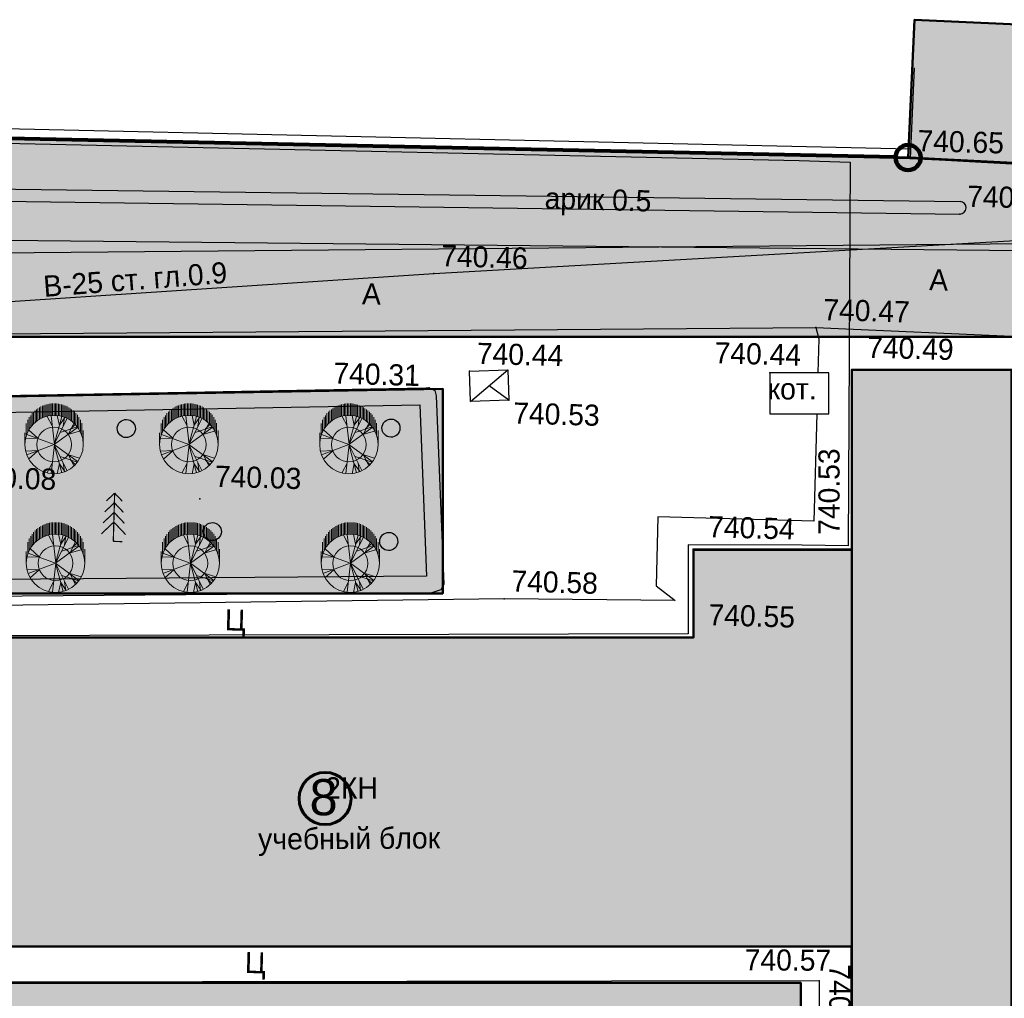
# Model space of a CAD drawing. Header units: millimetres. Extents: x -257011 to 237647566, y 2784933 to 6706507.
# Tile 128 of 256: x 9311398 to 9352182, y 5143418 to 5183962. Entities that reach past the tile are written whole.
import ezdxf

# ---------------------------------------------------------------- set-up
doc = ezdxf.new("R2010")
doc.units = ezdxf.units.MM
doc.header["$LTSCALE"] = 1000
doc.header["$PDMODE"] = 32
doc.header["$PDSIZE"] = 0.3
for name, pattern in [('Д_ТРОТ_ТРУБА', [3, 1.5, -1.5]), ('ДОРОГИ_СТРОЯЩ', [9, 8, -1]), ('Контура низ откосов  Штриховая 0.1-0.5 - - - - - - -', [0.6, 0.1, -0.5])]:
    doc.linetypes.add(name, pattern=pattern)
for name, color, linetype in [('(002) Рамка', 7, 'Continuous'), ('(004) Точки рельефа', 7, 'Continuous'), ('(007) Здания', 7, 'Continuous'), ('(013) Газ', 40, 'ИК_Газопровод -------г--------'), ('(014) Водопровод', 5, 'ИК_Водопровод -------в--------'), ('(022) Возд. Линии', 7, 'Continuous'), ('(025) Дорога', 7, 'Continuous'), ('(027) Гидрография', 7, 'Continuous'), ('(035) Откосы', 7, 'Continuous'), ('(038) Деревья', 7, 'Continuous'), ('(040) Ограда', 7, 'Continuous'), ('TREE', 74, 'Continuous')]:
    doc.layers.add(name, color=color, linetype=linetype)
doc.layers.add('.', color=7, linetype='Continuous', lineweight=15)
doc.layers.add('Ф А С А Д', color=250, linetype='Continuous', lineweight=15)
doc.styles.add('ATTR', font='romans.shx', dxfattribs={"width": 0.8, "height": 0.470416})
doc.styles.add('BM-431', font='txt')
doc.styles.add('D-431', font='txt', dxfattribs={"width": 2})
doc.styles.add('P-131', font='txt')
doc.styles.add('Roman', font='romans')
doc.styles.get("Standard").update_dxf_attribs({"font": 'ARIALN.TTF'})
doc.linetypes.add('FENCELINE2', pattern='A,6.35,-2.54,[132,ltypeshp.shx,S=2.54,R=0,X=-2.54,Y=0],-2.54,25.4', length=36.83)
doc.linetypes.add('KANALIS_K', pattern='A,1,["<",Standard,S=1.8,R=0,X=-0.9,Y=-0.9],3,-1,["К",Standard,S=1.8,R=0,X=-0.9,Y=-0.9],-1,10', length=16)
doc.linetypes.add('ИК_Водопровод -------в--------', pattern='A,9,-0.6,["В",Standard,S=1.2,R=0,X=0,Y=-0.6],-1.2', length=10.8)
doc.linetypes.add('ИК_Воздушка ------- --------', pattern='A,9,-0.6,["Z",Standard,S=1.2,R=70,X=0.6,Y=-0.65],-1', length=10.6)
doc.linetypes.add('ИК_Газопровод -------г--------', pattern='A,9,-0.6,["Г",Standard,S=1.2,R=0,X=0,Y=-0.6],-1.2', length=10.8)
doc.linetypes.add('ОГРАДА_БЕТ', pattern='A,4,["|",Standard,S=0.8,R=0,X=0,Y=-0.8],4', length=8)
doc.linetypes.add('ОТКОСЫ_НЕУКР', pattern='A,0.5,["|",Standard,S=1.2,R=0,X=0,Y=-1.2],1,["|",Standard,S=0.5,R=0,X=0,Y=-0.5],0.5', length=2)
pattern_1 = [(311, (-992257.5, -556265.4), (415.09027, 360.832466), []), (311, (-992284.55, -556652.2), (415.09027, 360.832466), [550, -275])]

# ---------------------------------------------------------------- blocks, each defined once
blk = doc.blocks.new('d')
at = {"layer": '(038) Деревья', "color": 30}
blk.add_ellipse((0, 0), major_axis=(0.265, 0.265), ratio=1, start_param=5.497787, end_param=11.780972, dxfattribs=at)
blk = doc.blocks.new('ell')
at = {"const_width": 0.05}
for points in [[(0, 2), (-0.329, 1.671)], [(0, 0), (0, 2)], [(0, 2), (0.329, 1.671)], [(0, 1.2), (-0.443, 0.757)], [(0, 1.6), (-0.386, 1.214)], [(0, 1.6), (0.386, 1.214)], [(0, 1.2), (0.443, 0.757)], [(0, 0.8), (-0.5, 0.3)], [(0, 0.8), (0.5, 0.3)], [(0, 0), (0.375, 0)]]:
    blk.add_lwpolyline(points, dxfattribs=at)
blk = doc.blocks.new('kjvklglhl')
at = {"layer": '(004) Точки рельефа'}
for p in [(382.634, 536.225), (384.754, 533.983), (363.046, 530.904), (378.93, 529.121), (380.475, 527.413), (377.068, 527.19), (364.635, 526.904), (362.988, 526.174), (366.301, 525.747), (353.62, 521.305), (374.103, 519.79), (380.681, 519.976), (366.333, 517.518), (374.22, 516.142), (381.147, 503.536), (379.826, 502.068)]:
    blk.add_point(p, dxfattribs=at)
at = {"layer": '(007) Здания'}
for points in [[(382.7, 539.984), (382.634, 536.225), (397.62, 535.96), (397.687, 539.719)], [(333.4, 535.952), (382.634, 536.225)], [(364.714, 525.648), (366.223, 527.004)], [(366.301, 525.747), (365.468, 526.326)], [(374.581, 503.36), (381.146, 503.545), (380.684, 519.978), (374.119, 519.794), (374.221, 516.142)], [(374.581, 503.36), (339.692, 502.379), (339.333, 515.161), (374.221, 516.142)]]:
    blk.add_lwpolyline(points, dxfattribs=at)
for points in [[(380.475, 527.413), (382.185, 466.617), (388.791, 466.802), (387.082, 527.599)], [(364.635, 526.904), (366.223, 527.004), (366.301, 525.747), (364.714, 525.648)], [(377.068, 527.19), (377.116, 525.491), (379.568, 525.56), (379.52, 527.259)]]:
    blk.add_lwpolyline(points, close=True, dxfattribs=at)
at = {"layer": '(013) Газ', "linetype": 'ИК_Воздушка ------- --------', "ltscale": 0.5, "flags": 128}
blk.add_lwpolyline([(292.909, 529.889), (292.062, 534.008), (300.797, 535.523), (378.045, 536.01), (380.152, 536.01), (380.512, 520.117), (378.614, 520.082), (373.886, 519.972), (374, 516.282), (339.283, 515.209), (339.606, 502.365), (340.619, 488.79), (341.059, 475.484), (341.059, 475.484), (344.329, 475.58), (345.717, 447.337), (345.717, 447.337)], dxfattribs=at)
at = {"layer": '(014) Водопровод', "ltscale": 0.5, "flags": 128}
blk.add_lwpolyline([(313.499, 509.603), (334.539, 512.433), (333.84, 528.157), (363.046, 530.904), (398.253, 533.905)], dxfattribs=at)
at = {"layer": '(025) Дорога', "linetype": 'Д_ТРОТ_ТРУБА', "flags": 128}
for points in [[(306.476, 535.529), (305.9, 533.631), (321.717, 532.149), (330.387, 530.721), (388.476, 532.88), (398.347, 532.707), (398.669, 520.315), (401.552, 520.184), (401.938, 500.043), (399.056, 499.965), (400.025, 466.742)], [(333.604, 516.168), (332.964, 527.46), (378.93, 529.121), (379.066, 528.657), (379.066, 527.246)], [(379.066, 525.545), (379.066, 521.091), (372.609, 521.091), (372.613, 518.239), (373.418, 517.642), (366.333, 517.518), (333.604, 516.168)], [(380.155, 490.956), (334.932, 490.013), (334.286, 500.732), (371.231, 501.827), (379.825, 502.082), (379.898, 499.61), (378.901, 499.581)]]:
    blk.add_lwpolyline(points, dxfattribs=at)
at = {"layer": '(025) Дорога', "linetype": 'Контура низ откосов  Штриховая 0.1-0.5 - - - - - - -'}
blk.add_lwpolyline([(378.93, 529.121), (388.474, 528.958)], dxfattribs=at)
at = {"layer": '(027) Гидрография', "color": 3, "flags": 128}
blk.add_lwpolyline([(321.004, 535.757), (321.125, 534.884), (321.332, 534.379), (322.059, 533.593), (322.471, 533.484), (330.804, 533.188), (384.754, 533.983, 0.985376), (384.754, 534.504)], format="xyb", dxfattribs=at)
blk.add_lwpolyline([(321.495, 535.765), (321.612, 535.015), (321.76, 534.652), (322.328, 534.039), (322.545, 533.981), (330.81, 533.688), (384.754, 534.504)], dxfattribs=at)
at = {"layer": '(035) Откосы', "linetype": 'ОТКОСЫ_НЕУКР', "ltscale": 0.5}
blk.add_lwpolyline([(333.787, 519.563), (333.534, 524.149), (333.576, 524.429), (333.871, 524.832), (362.842, 526.167), (362.988, 526.174), (363.23, 526.062), (363.288, 525.847), (363.822, 518.047), (363.7, 517.812), (363.34, 517.678), (339.576, 516.822), (334.182, 516.44), (334.01, 516.495), (333.954, 516.578), (333.936, 516.762), (333.787, 519.563)], dxfattribs=at)
at = {"layer": '(035) Откосы', "linetype": 'Контура низ откосов  Штриховая 0.1-0.5 - - - - - - -', "ltscale": 0.5}
blk.add_lwpolyline([(334.486, 519.601), (334.237, 524.116), (334.242, 524.148), (362.613, 525.455), (363.098, 518.37), (339.538, 517.521), (334.615, 517.173)], close=True, dxfattribs=at)
at = {"layer": '(040) Ограда', "linetype": 'ОГРАДА_БЕТ', "ltscale": 0.5, "flags": 128}
blk.add_lwpolyline([(333.398, 536.352), (382.632, 536.625)], dxfattribs=at)
at = {"layer": '(038) Деревья', "color": 30, "linetype": 'Continuous'}
for p in [(350.494, 524.131), (361.45, 524.457), (354.174, 519.964), (361.491, 519.76)]:
    blk.add_blockref('d', p, dxfattribs=at)
at = {"layer": '(038) Деревья', "linetype": 'Continuous'}
blk.add_blockref('ell', (350.086, 519.443), dxfattribs=at)
at = {"layer": '(004) Точки рельефа', "style": 'D-431'}
for s, p in [('740.65', (382.921, 536.54)), ('740.34', (385.042, 534.298)), ('740.46', (363.334, 531.219)), ('740.47', (379.217, 529.436)), ('740.49', (381.077, 527.928)), ('740.44', (374.767, 527.519)), ('740.44', (364.923, 527.219)), ('740.31', (359.007, 526.232)), ('740.53', (366.499, 524.79)), ('740.03', (354.22, 521.825)), ('740.08', (344.074, 521.506)), ('740.54', (374.703, 520.31)), ('740.58', (366.62, 517.833)), ('740.55', (374.82, 516.663))]:
    blk.add_text(s, height=0.875, dxfattribs=at).set_placement(p)
for s, rotation, p in [('740.53', 91.6107, (380.15, 520.561)), ('740.57', 1.293, (376.73, 502.413)), ('740.58', 271.6107, (380.225, 502.76))]:
    blk.add_text(s, height=0.875, rotation=rotation, dxfattribs=at).set_placement(p)
at = {"layer": '(007) Здания', "color": 0, "linetype": 'Continuous', "style": 'BM-431'}
blk.add_text('кот.', height=0.88, rotation=1.6107, dxfattribs=at).set_placement((377.015, 526.081))
at = {"layer": '(007) Здания', "color": 0}
for s, rotation, style, p in [('2КН', 1.6107, 'P-131', (359.155, 509.041)), ('учебный блок', 2, 'BM-431', (356.443, 506.845))]:
    blk.add_text(s, height=0.88, rotation=rotation, dxfattribs=dict(at, style=style)).set_placement(p)
at = {"layer": '(014) Водопровод', "color": 0, "linetype": 'Continuous', "style": 'BM-431'}
blk.add_text('В-25 ст. гл.0.9', height=0.875, rotation=5.9937, dxfattribs=at).set_placement((346.94, 529.486))
at = {"layer": '(025) Дорога', "linetype": 'ДОРОГИ_СТРОЯЩ', "style": 'BM-431'}
for s, p in [('A', (383.568, 530.798)), ('A', (360.101, 529.554)), ('Ц', (354.797, 515.891)), ('Ц', (356.026, 501.725))]:
    blk.add_text(s, height=0.875, dxfattribs=at).set_placement(p)
at = {"layer": '(027) Гидрография', "color": 0, "style": 'D-431'}
blk.add_text('арик 0.5', height=0.875, dxfattribs=at).set_placement((367.551, 533.729))
blk = doc.blocks.new('dhdyfh')
at = {"layer": 'TREE', "color": 92, "lineweight": 20}
for p, q in [((10253975, 5666109), (10253975, 5666601)), ((10254035, 5666629), (10254035, 5666140)), ((10254096, 5666652), (10254096, 5666163)), ((10254156, 5666184), (10254156, 5666675)), ((10254217, 5666691), (10254217, 5666204)), ((10254277, 5666217), (10254277, 5666705)), ((10254338, 5666714), (10254338, 5666227)), ((10254398, 5666235), (10254398, 5666724)), ((10254459, 5666724), (10254459, 5666238)), ((10254519, 5666243), (10254519, 5666724)), ((10254580, 5666724), (10254580, 5666240)), ((10254640, 5666233), (10254640, 5666724)), ((10254701, 5666717), (10254701, 5666227)), ((10254761, 5666215), (10254761, 5666706)), ((10254822, 5666693), (10254822, 5666199)), ((10254882, 5666186), (10254882, 5666674)), ((10254943, 5666652), (10254943, 5666166)), ((10255003, 5666140), (10255003, 5666629)), ((10255064, 5666601), (10255064, 5666114)), ((10253551, 5665761), (10253551, 5666240)), ((10253612, 5665831), (10253612, 5666323)), ((10253672, 5665895), (10253672, 5666384)), ((10253733, 5665949), (10253733, 5666439)), ((10253793, 5665998), (10253793, 5666487)), ((10253854, 5666529), (10253854, 5666039)), ((10253914, 5666083), (10253914, 5666567)), ((10254443, 5665800), (10254236, 5666193)), ((10254532, 5665031), (10254393, 5666223)), ((10254522, 5665028), (10254837, 5666198)), ((10254739, 5665821), (10254650, 5666236)), ((10255125, 5666081), (10255125, 5666565)), ((10255185, 5666529), (10255185, 5666042)), ((10255246, 5665998), (10255246, 5666487)), ((10255306, 5666441), (10255306, 5665949)), ((10255367, 5665893), (10255367, 5666384)), ((10255427, 5666323), (10255427, 5665828)), ((10255488, 5665756), (10255488, 5666256)), ((10253370, 5665419), (10253370, 5665908)), ((10253430, 5665555), (10253430, 5666052)), ((10253491, 5665666), (10253491, 5666158)), ((10254522, 5665031), (10255054, 5666100)), ((10254739, 5665828), (10254966, 5666152)), ((10254897, 5665793), (10254946, 5666154)), ((10255123, 5665467), (10255340, 5665898)), ((10255212, 5665677), (10255390, 5665854)), ((10255548, 5666158), (10255548, 5665664)), ((10255609, 5665574), (10255609, 5666055)), ((10255669, 5665911), (10255669, 5665409)), ((10253309, 5665030), (10253309, 5665514)), ((10254519, 5665030), (10253387, 5665451)), ((10253851, 5665290), (10253466, 5665636)), ((10254522, 5665028), (10255488, 5665736)), ((10254778, 5665531), (10255478, 5665762)), ((10255133, 5665459), (10255577, 5665590)), ((10255730, 5665030), (10255730, 5665615)), ((10253851, 5665282), (10253348, 5665297))]:
    blk.add_line(p, q, dxfattribs=at)
at = {"layer": 'TREE', "color": 30, "lineweight": 20, "true_color": 0xf8991e}
for p, q in [((10254519, 5665030), (10253387, 5664608)), ((10254532, 5665028), (10254393, 5663836)), ((10254522, 5665031), (10254837, 5663861)), ((10254522, 5665031), (10255488, 5664323)), ((10254522, 5665028), (10255054, 5663959)), ((10253851, 5664777), (10253348, 5664762)), ((10253851, 5664769), (10253466, 5664423)), ((10255123, 5664592), (10255340, 5664161)), ((10255133, 5664600), (10255577, 5664469)), ((10254443, 5664259), (10254236, 5663866)), ((10254739, 5664238), (10254650, 5663823)), ((10254739, 5664231), (10254966, 5663908)), ((10254778, 5664528), (10255478, 5664297)), ((10254897, 5664266), (10254946, 5663905)), ((10255212, 5664382), (10255390, 5664205))]:
    blk.add_line(p, q, dxfattribs=at)
blk.add_circle((10254519, 5665030), 1210, dxfattribs=at)
at = {"layer": 'TREE', "color": 92, "lineweight": 20}
blk.add_circle((10254519, 5665030), 720, dxfattribs=at)
at = {"layer": 'TREE', "color": 30, "lineweight": 20, "true_color": 0xf8991e, "style": 'ATTR', "width": 0.8, "flags": 9}
for p in [(10254522, 5665031), (10254522, 5665028)]:
    blk.add_attdef('ESTCODE', p, '', height=14.1, rotation=90, dxfattribs=at)
blk = doc.blocks.new('rfregd')
at = {"layer": '.', "lineweight": 50, "ltscale": 1000, "transparency": 33554687}
h = blk.add_hatch(color=256, dxfattribs=at)
h.dxf.hatch_style = 1
h.set_gradient(color1=(132, 132, 132), color2=(132, 132, 132), tint=1)
edge = h.paths.add_edge_path()
edge.add_line((9300965.6, 5093610.5), (9336928.5, 5094386.8))
edge.add_line((9336928.5, 5094386.8), (9336928.5, 5096299.4))
edge.add_line((9336928.5, 5096299.4), (9353071, 5096299.4))
edge.add_line((9353071, 5096299.4), (9353071, 5095582.8))
edge.add_line((9353071, 5095582.8), (9355697.3, 5095582.8))
edge.add_line((9355697.3, 5095582.8), (9355697.3, 5132933))
edge.add_line((9355697.3, 5132933), (9354882, 5132948.3))
edge.add_line((9354882, 5132948.3), (9354907.6, 5146710.3))
edge.add_line((9354907.6, 5146710.3), (9355747.7, 5146710.3))
edge.add_line((9355747.7, 5146710.3), (9355747.7, 5159068.8))
edge.add_line((9355747.7, 5159068.8), (9300083.3, 5159068.8))
edge.add_arc((9300146.7, 5157667.5), 1402.7, 92.5888, 177.77629)
edge.add_line((9298745, 5157722), (9298745, 5163180.1))
edge.add_line((9298745, 5163180.1), (9362653.4, 5162525.8))
edge.add_line((9362653.4, 5162525.8), (9362653.4, 5149977.2))
edge.add_line((9362653.4, 5149977.2), (9365428.3, 5149977.2))
edge.add_line((9365428.3, 5149977.2), (9365407.3, 5129768.8))
edge.add_line((9365407.3, 5129768.8), (9362523.2, 5129765.8))
edge.add_line((9362523.2, 5129765.8), (9362558, 5096504.4))
edge.add_line((9362558, 5096504.4), (9372517.7, 5096754.6))
edge.add_line((9372517.7, 5096754.6), (9374343.8, 5096666.4))
edge.add_line((9374343.8, 5096666.4), (9374301.5, 5095789.9))
edge.add_line((9374301.5, 5095789.9), (9374125.4, 5092148.3))
edge.add_line((9374125.4, 5092148.3), (9370781.8, 5092415.2))
edge.add_line((9370781.8, 5092415.2), (9370570.7, 5090644.2))
edge.add_line((9370570.7, 5090644.2), (9300416.5, 5089116.5))
edge.add_line((9300416.5, 5089116.5), (9298996.1, 5088355.4))
edge.add_line((9298996.1, 5088355.4), (9296234.2, 5084959.1))
edge.add_line((9296234.2, 5084959.1), (9294245, 5086345.3))
edge.add_line((9294245, 5086345.3), (9294245, 5135194.4))
edge.add_line((9294245, 5135194.4), (9298745, 5135194.4))
edge.add_line((9298745, 5135194.4), (9298745, 5095642.2))
edge.add_arc((9300842.8, 5095705.7), 2098.7, 181.73253, 273.35532)
at = {"linetype": 'KANALIS_K', "ltscale": 1000}
h = blk.add_hatch(dxfattribs=at)
h.set_pattern_fill('JIS_STN_1E', color=252, scale=550, angle=266, style=0)
h.set_pattern_definition(pattern_1)
h.paths.add_polyline_path([(9377919.5, 5102391), (9388260.2, 5102391), (9388260.2, 5108524), (9377919.5, 5108524)])
h.paths.add_polyline_path([(9374386.9, 5119295.2), (9383199.9, 5119295.2), (9383199.9, 5112671.2), (9374386.9, 5112671.2)])
h.paths.add_polyline_path([(9374435.1, 5119295.2), (9381978.8, 5119295.2), (9381978.8, 5130902.3), (9374435.1, 5130902.3)])
h.paths.add_polyline_path([(9374863.8, 5139992), (9379819.1, 5139992), (9379819.1, 5145559), (9374863.8, 5145559)])
h.paths.add_polyline_path([(9347042, 5166488.3), (9362046.4, 5165735.8), (9362308.2, 5171524.7), (9347314.6, 5172201)])
h.paths.add_polyline_path([(9293376.9, 5167623.2), (9297910.2, 5167623.2), (9297910.2, 5171477.5), (9293376.9, 5171477.5)])
h = blk.add_hatch(dxfattribs=at)
h.set_pattern_fill('JIS_STN_1E', color=252, scale=550, angle=266, style=0)
h.set_pattern_definition(pattern_1)
h.paths.add_polyline_path([(9303308.8, 5146600.8), (9338149.2, 5146600.8), (9338149.2, 5150230.9), (9344706.7, 5150230.9), (9344706.7, 5157700.9), (9351330.7, 5157700.9), (9351338, 5143092.8), (9354876.9, 5143092.8), (9354876.9, 5136490.8), (9351330.7, 5136490.8), (9351330.7, 5096842.2), (9344749.3, 5096842.2), (9344749.3, 5103031.7), (9339084.1, 5103031.7), (9339084.1, 5107134), (9304245, 5107134), (9304245, 5120104.8), (9344703.8, 5120104.8), (9344703.8, 5133802.6), (9303308.8, 5133802.6)])
at = {"lineweight": 50}
h = blk.add_hatch(color=1, dxfattribs=at)
h.set_gradient(color1=(255, 255, 255), one_color=1, tint=1)
h.paths.add_polyline_path([(9321813.2, 5139934.8, 1), (9323974.5, 5139934.8, 1)])
at = {"layer": 'Ф А С А Д', "linetype": 'KANALIS_K', "ltscale": 1000}
h = blk.add_hatch(dxfattribs=at)
h.set_pattern_fill('CROSS', color=92, scale=40, angle=95)
h.set_pattern_definition([(95, (-992257.5, -556265.4), (-275.171012, 230.8958947), [127, -381]), (185, (-992199.77, -556196.6), (-230.8958947, -275.171012), [127, -381])])
h.paths.add_polyline_path([(9298745, 5156393.3), (9327763.9, 5156913.2), (9327763.9, 5148430.3), (9298745, 5148430.3)], flags=17)
h.paths.add_polyline_path([(9298745, 5132295.9), (9342603.2, 5132295.9), (9342603.2, 5121390), (9298745, 5121390)], flags=17)
h.paths.add_polyline_path([(9298745, 5134143.9), (9302482.1, 5134143.9), (9302482.1, 5137555.3), (9300614, 5137555.3), (9300614, 5141082.2), (9302482.1, 5141082.2), (9302482.1, 5146582.3), (9298745, 5146582.3)], flags=17)
h.paths.add_polyline_path([(9298745, 5107508), (9302482.1, 5107508), (9302482.1, 5112310.9), (9301501.8, 5112310.9), (9301501.8, 5115837.9), (9302482.1, 5115837.9), (9302482.1, 5119557.5), (9298745, 5119557.5)], flags=17)
edge = h.paths.add_edge_path()
edge.add_line((9300965.6, 5093610.5), (9336928.5, 5094386.8))
edge.add_line((9336928.5, 5094386.8), (9336928.5, 5105783.9))
edge.add_line((9336928.5, 5105783.9), (9298745, 5105783.9))
edge.add_line((9298745, 5105783.9), (9298745, 5095642.2))
edge.add_arc((9300842.8, 5095705.7), 2098.7, 181.73253, 273.35532)
h.paths.add_polyline_path([(9353079, 5095582.8), (9355697.3, 5095582.8), (9355697.3, 5132933), (9353079, 5132933)])
edge = h.paths.add_edge_path()
edge.add_line((9257090.4, 5158217.3), (9228094.9, 5158217.8))
edge.add_line((9228094.9, 5158217.8), (9258472, 5167702.7))
edge.add_line((9258472, 5167702.7), (9265169.7, 5168095.6))
edge.add_line((9265169.7, 5168095.6), (9347042, 5166488.3))
edge.add_line((9347042, 5166488.3), (9362653.4, 5165705.3))
edge.add_line((9362653.4, 5165705.3), (9374996.8, 5164845.5))
edge.add_line((9374996.8, 5164845.5), (9374101.9, 5098008.1))
edge.add_line((9374101.9, 5098008.1), (9372517.7, 5096754.6))
edge.add_line((9372517.7, 5096754.6), (9362541.6, 5096504.7))
edge.add_line((9362541.6, 5096504.7), (9362541.6, 5129768.8))
edge.add_line((9362541.6, 5129768.8), (9365428.3, 5129768.8))
edge.add_line((9365428.3, 5129768.8), (9365428.3, 5149977.2))
edge.add_line((9365428.3, 5149977.2), (9362653.4, 5149977.2))
edge.add_line((9362653.4, 5149977.2), (9362653.4, 5162525.8))
edge.add_line((9362653.4, 5162525.8), (9298745, 5163180.1))
edge.add_line((9298745, 5163180.1), (9298745, 5166594.4))
edge.add_line((9298745, 5166594.4), (9259045, 5166594.4))
edge.add_line((9259045, 5166594.4), (9259045, 5159954.8))
edge.add_arc((9257090.4, 5160185.5), 1968.2, 270, 353.26673, ccw=False)
h.paths.add_polyline_path([(9352694.5, 5146700.8), (9355747.7, 5146700.8), (9355747.7, 5159068.8), (9352694.5, 5159068.8)], flags=17)
at = {"layer": '(002) Рамка', "color": 0, "lineweight": 60, "ltscale": 1000}
blk.add_circle((9322893.8, 5139934.8), 1080.7, dxfattribs=at)
at = {"layer": '(022) Возд. Линии', "color": 6, "linetype": 'Continuous', "lineweight": 140}
blk.add_circle((9347042, 5166488.3), 521.3, dxfattribs=at)
at = {"lineweight": 50, "ltscale": 1000}
blk.add_line((9344706.7, 5150230.9), (9344706.7, 5133802.6), dxfattribs=at)
for points in [[(9347042, 5166488.3), (9362046.4, 5165735.8), (9362308.2, 5171524.7), (9347314.6, 5172201)], [(9298745, 5156393.3), (9327763.9, 5156913.2), (9327763.9, 5148430.3), (9298745, 5148430.3)], [(9298745, 5132295.9), (9342603.2, 5132295.9), (9342603.2, 5121390), (9298745, 5121390)]]:
    blk.add_lwpolyline(points, close=True, dxfattribs=at)
at = {"color": 1, "ltscale": 0.1, "const_width": 100}
blk.add_lwpolyline([(9375380.4, 5164927.1), (9347042, 5166488.3), (9297856.6, 5167528.4), (9293376.9, 5167623.2), (9265169.7, 5168095.6), (9258472, 5167702.7), (9223519.4, 5156789.2), (9240849.4, 5040712.4), (9271997.2, 5039966.6), (9299564.4, 5037726.2), (9300507, 5061146.3), (9325433.5, 5060913.8), (9333102, 5059317.1), (9333900.8, 5068897.4), (9342104.1, 5068353.7), (9342134.2, 5068808.5), (9350030.3, 5068202.1), (9349976.8, 5067504.8), (9371748.1, 5065948.5), (9374125.4, 5092148.3), (9374382.4, 5097465.3), (9374299.1, 5112730.4), (9375380.4, 5164927.1)], dxfattribs=at)
at = {"color": 5, "linetype": 'FENCELINE2', "lineweight": 80, "ltscale": 0.1}
blk.add_lwpolyline([(9346520.8, 5166499.3), (9297958.8, 5167526.3)], dxfattribs=at)
at = {"lineweight": 30, "ltscale": 1000}
for points in [[(9298745, 5163180.1), (9362653.4, 5162525.8), (9362653.4, 5149977.2), (9365428.3, 5149977.2), (9365407.3, 5129768.8), (9362523.2, 5129765.8), (9362558, 5096504.4), (9372517.7, 5096754.6), (9374343.8, 5096666.4), (9374301.5, 5095789.9), (9374125.4, 5092148.3)], [(9336928.5, 5094386.8), (9336928.5, 5096299.4), (9353071, 5096299.4), (9353071, 5095582.8), (9355697.3, 5095582.8), (9355697.3, 5132933), (9354882, 5132948.3), (9354907.6, 5146710.3), (9355747.7, 5146710.3), (9355747.7, 5159068.8), (9301560, 5159068.8), (9300145.6, 5159069.6)]]:
    blk.add_lwpolyline(points, dxfattribs=at)
at = {"lineweight": 50, "ltscale": 1000}
blk.add_lwpolyline([(9298745, 5156393.3), (9298745, 5157722, -0.4128399), (9300192.9, 5159068.8), (9343410.6, 5159068.8), (9352694.5, 5159068.8)], format="xyb", dxfattribs=at)
blk.add_lwpolyline([(9303308.8, 5146600.8), (9338149.2, 5146600.8), (9338149.2, 5150230.9), (9344706.7, 5150230.9), (9344706.7, 5157700.9), (9351330.7, 5157700.9), (9351330.7, 5096842.2), (9344749.3, 5096842.2), (9344749.3, 5103031.7), (9339084.1, 5103031.7), (9339084.1, 5107134), (9304245, 5107134), (9304245, 5120104.8), (9344703.8, 5120104.8), (9344703.8, 5133802.6), (9303308.8, 5133802.6), (9303308.8, 5146600.8)], dxfattribs=at)
at = {"lineweight": 5, "xscale": 999.9999999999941, "yscale": 999.9999999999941, "zscale": 999.9999999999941, "rotation": 358.3893224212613}
blk.add_blockref('kjvklglhl', (8949572.3, 4641190.3), dxfattribs=at)
at = {"lineweight": 50}
for p in [(-942852.4, -510430.1), (-937268.2, -510430.1), (-930639.9, -510430.1), (-942792.7, -515349.2), (-937208.5, -515349.2), (-930580.2, -515349.2)]:
    blk.add_blockref('dhdyfh', p, dxfattribs=at)
at = {"color": 250, "insert": (9323413.8, 5139978.1, 0), "char_height": 1500, "width": 156685.73, "attachment_point": 6, "style": 'Roman'}
blk.add_mtext('\\pt64500;{\\fArial|b0|i0|c0|p34;8}', dxfattribs=at)

msp = doc.modelspace()

# ---------------------------------------------------------------- block references
at = {"lineweight": 50}
msp.add_blockref('rfregd', (1154.361, 11760.578), dxfattribs=at)

doc.saveas('drawing.dxf')
